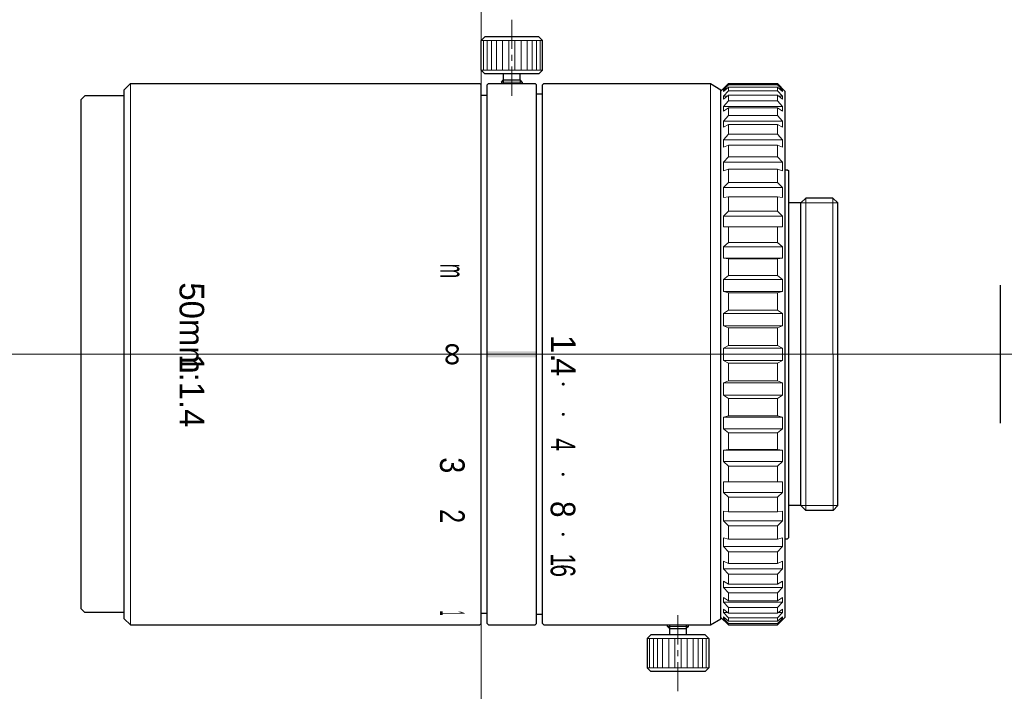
# Model space of a CAD drawing. Header units: millimetres. Extents: x -297 to 99, y -865 to 75.
import ezdxf
from ezdxf.enums import TextEntityAlignment as Align

# ---------------------------------------------------------------- set-up
doc = ezdxf.new("R2010")
doc.units = ezdxf.units.MM
doc.header["$LTSCALE"] = 0.25
doc.linetypes.add('CENTER', pattern=[50.8, 31.75, -6.35, 6.35, -6.35])
doc.layers.add('00_補助線', color=252, linetype='Continuous', lineweight=0, plot=False)
for name, color, linetype, lineweight in [('01_中心線', 1, 'CENTER', 20), ('01_外形線', 7, 'Continuous', 30), ('03_寸法・文字', 50, 'Continuous', 20), ('画層1', 7, 'Continuous', 30)]:
    doc.layers.add(name, color=color, linetype=linetype, lineweight=lineweight)
doc.styles.add('sihyou', font='txt', dxfattribs={"width": 0.6, "height": 2})
doc.styles.add('VS Standard', font='txt', dxfattribs={"height": 3})

msp = doc.modelspace()

# ---------------------------------------------------------------- hatches: boundary and pattern name
at = {"layer": '03_寸法・文字'}
h = msp.add_hatch(color=256, dxfattribs=at)
h.dxf.hatch_style = 1
h.paths.add_polyline_path([(60.956, 47.572), (56.956, 47.572), (56.956, 47.072), (60.956, 47.072)])

# ---------------------------------------------------------------- linework, layer by layer
at = {"layer": '00_補助線'}
msp.add_line((33.956, 47.323), (98.982, 47.323), dxfattribs=at)
for p, direction in [((56.456, 20.429), (0, 1)), ((-30.279, 47.323), (1, 0))]:
    msp.add_xline(p, direction, dxfattribs=at)
at = {"layer": '01_中心線', "ltscale": 0.3}
for p, q in [((58.956, 74.523), (58.956, 68.323)), ((72.457, 19.923), (72.457, 26.123))]:
    msp.add_line(p, q, dxfattribs=at)
at = {"layer": '01_中心線'}
for p, q in [((18.956, 47.323), (31.956, 47.323)), ((33.956, 47.323), (53.65, 47.322)), ((64.62, 47.323), (98.682, 47.323))]:
    msp.add_line(p, q, dxfattribs=at)
at = {"layer": '01_外形線'}
msp.add_line((98.682, 41.713), (98.682, 52.933), dxfattribs=at)
at = {"layer": '画層1'}
for p, q in [((56.456, 72.823), (56.756, 73.123)), ((61.156, 73.123), (56.756, 73.123)), ((61.456, 72.823), (61.156, 73.123)), ((56.456, 70.423), (56.456, 72.823)), ((61.456, 70.423), (61.456, 72.823)), ((56.756, 70.123), (56.456, 70.423)), ((61.156, 70.123), (56.756, 70.123)), ((58.281, 69.623), (58.281, 70.123)), ((59.631, 69.623), (59.631, 70.123)), ((61.156, 70.123), (61.456, 70.423)), ((27.456, 68.823), (27.956, 69.323)), ((27.456, 25.823), (27.456, 68.823)), ((27.956, 69.323), (56.356, 69.323)), ((56.356, 69.323), (56.456, 69.223)), ((56.456, 25.423), (56.456, 69.223)), ((56.956, 69.223), (57.056, 69.323)), ((56.956, 25.423), (56.956, 69.223)), ((57.056, 69.323), (60.856, 69.323)), ((58.106, 69.448), (58.106, 69.323)), ((59.806, 69.448), (59.806, 69.323)), ((60.856, 69.323), (60.956, 69.223)), ((60.956, 25.423), (60.956, 69.223)), ((61.456, 69.223), (61.556, 69.323)), ((61.456, 25.423), (61.456, 69.223)), ((61.556, 69.323), (75.09, 69.323)), ((75.09, 69.323), (75.956, 68.823)), ((75.956, 68.723), (76.556, 69.323)), ((75.956, 25.823), (75.956, 68.823)), ((76.556, 69.323), (80.556, 69.323)), ((80.556, 69.323), (81.156, 68.723)), ((23.956, 68.023), (24.256, 68.323)), ((23.956, 26.623), (23.956, 68.023)), ((27.456, 68.323), (24.256, 68.323)), ((56.456, 68.373), (56.956, 68.373)), ((61.456, 68.473), (60.956, 68.473)), ((81.156, 68.723), (81.156, 25.923)), ((81.156, 62.323), (81.356, 62.323)), ((81.356, 62.323), (81.456, 62.223)), ((81.456, 32.423), (81.456, 62.223)), ((82.456, 59.626), (82.846, 60.023)), ((85.059, 60.023), (82.846, 60.023)), ((85.059, 60.023), (85.456, 59.626)), ((82.456, 59.626), (81.456, 59.626)), ((82.456, 35.02), (82.456, 59.626)), ((85.456, 35.02), (85.456, 59.626)), ((82.456, 35.02), (81.456, 35.02)), ((82.456, 35.02), (82.846, 34.623)), ((85.066, 34.623), (82.846, 34.623)), ((85.456, 35.02), (85.066, 34.623)), ((81.156, 32.323), (81.356, 32.323)), ((81.356, 32.323), (81.456, 32.423)), ((23.956, 26.623), (24.256, 26.323)), ((27.456, 26.323), (24.256, 26.323)), ((27.456, 25.823), (27.956, 25.323)), ((56.456, 26.273), (56.956, 26.273)), ((61.456, 26.173), (60.956, 26.173)), ((75.09, 25.323), (75.956, 25.823)), ((75.956, 25.923), (76.556, 25.323)), ((80.556, 25.323), (81.156, 25.923)), ((27.956, 25.323), (56.356, 25.323)), ((56.356, 25.323), (56.456, 25.423)), ((56.956, 25.423), (57.056, 25.323)), ((57.056, 25.323), (60.856, 25.323)), ((60.856, 25.323), (60.956, 25.423)), ((61.456, 25.423), (61.556, 25.323)), ((61.556, 25.323), (75.09, 25.323)), ((71.607, 25.198), (71.607, 25.323)), ((71.782, 25.323), (71.782, 24.523)), ((71.782, 25.023), (71.782, 24.523)), ((73.132, 25.323), (73.132, 24.523)), ((73.132, 25.023), (73.132, 24.523)), ((73.307, 25.198), (73.307, 25.323)), ((76.556, 25.323), (80.556, 25.323)), ((70.257, 24.523), (69.957, 24.223)), ((69.957, 24.223), (69.957, 21.823)), ((74.657, 24.523), (70.257, 24.523)), ((74.657, 24.523), (74.957, 24.223)), ((74.957, 24.223), (74.957, 21.823)), ((69.957, 21.823), (70.257, 21.523)), ((74.957, 21.823), (74.657, 21.523)), ((74.657, 21.523), (70.257, 21.523))]:
    msp.add_line(p, q, dxfattribs=at)
at = {"layer": '画層1', "lineweight": 9}
for p, q in [((61.456, 72.823), (56.456, 72.823)), ((56.656, 70.423), (56.656, 72.823)), ((56.956, 70.423), (56.956, 72.823)), ((57.306, 70.423), (57.306, 72.823)), ((57.706, 70.423), (57.706, 72.823)), ((58.206, 70.423), (58.206, 72.823)), ((58.706, 70.423), (58.706, 72.823)), ((59.206, 70.423), (59.206, 72.823)), ((59.706, 70.423), (59.706, 72.823)), ((60.206, 70.423), (60.206, 72.823)), ((60.606, 70.423), (60.606, 72.823)), ((60.956, 70.423), (60.956, 72.823)), ((61.256, 70.423), (61.256, 72.823)), ((61.456, 70.423), (56.456, 70.423)), ((27.956, 69.323), (27.956, 25.323)), ((75.09, 69.323), (75.09, 25.323)), ((76.556, 69.217), (76.156, 68.803)), ((76.556, 69.028), (76.156, 68.672)), ((76.556, 69.217), (76.556, 69.323)), ((80.556, 69.217), (76.556, 69.217)), ((80.556, 69.028), (76.556, 69.028)), ((76.556, 68.749), (76.556, 69.028)), ((80.556, 69.217), (80.556, 69.323)), ((80.556, 69.217), (80.956, 68.803)), ((80.556, 69.028), (80.956, 68.672)), ((80.556, 68.749), (80.556, 69.028)), ((76.303, 68.803), (76.156, 68.803)), ((76.156, 68.803), (76.156, 68.672)), ((76.556, 68.749), (76.156, 68.316)), ((76.556, 68.374), (76.156, 68.057)), ((76.483, 68.316), (76.156, 68.316)), ((76.156, 68.316), (76.156, 68.057)), ((80.556, 68.749), (76.556, 68.749)), ((80.556, 68.374), (76.556, 68.374)), ((76.556, 67.914), (76.556, 68.374)), ((80.556, 68.749), (80.956, 68.316)), ((80.556, 68.374), (80.956, 68.057)), ((80.556, 67.914), (80.556, 68.374)), ((80.63, 68.316), (80.956, 68.316)), ((80.81, 68.803), (80.956, 68.803)), ((80.956, 68.803), (80.956, 68.672)), ((80.956, 68.803), (80.956, 68.672)), ((80.956, 68.316), (80.956, 68.057)), ((80.956, 68.057), (80.956, 68.316)), ((76.556, 67.914), (76.156, 67.47)), ((80.956, 67.47), (76.156, 67.47)), ((76.156, 67.47), (76.156, 67.087)), ((76.556, 67.36), (76.156, 67.087)), ((80.556, 67.914), (76.556, 67.914)), ((80.556, 67.36), (76.556, 67.36)), ((76.556, 66.727), (76.556, 67.36)), ((80.556, 67.914), (80.956, 67.47)), ((80.556, 67.36), (80.956, 67.087)), ((80.556, 66.727), (80.556, 67.36)), ((80.956, 67.087), (80.956, 67.47)), ((76.556, 66.727), (76.156, 66.279)), ((80.556, 66.727), (76.556, 66.727)), ((80.556, 66.727), (80.956, 66.279)), ((80.956, 66.279), (76.156, 66.279)), ((76.156, 66.279), (76.156, 65.779)), ((76.556, 66.003), (76.156, 65.779)), ((80.556, 66.003), (76.556, 66.003)), ((76.556, 65.208), (76.556, 66.003)), ((80.556, 66.003), (80.956, 65.779)), ((80.556, 65.208), (80.556, 66.003)), ((80.956, 65.779), (80.956, 66.279)), ((76.556, 65.208), (76.156, 64.763)), ((80.556, 65.208), (76.556, 65.208)), ((80.556, 65.208), (80.956, 64.763)), ((80.956, 64.763), (76.156, 64.763)), ((76.156, 64.763), (76.156, 64.155)), ((76.556, 64.326), (76.156, 64.155)), ((80.556, 64.326), (76.556, 64.326)), ((76.556, 63.382), (76.556, 64.326)), ((80.556, 64.326), (80.956, 64.155)), ((80.556, 63.382), (80.556, 64.326)), ((80.956, 64.155), (80.956, 64.763)), ((76.556, 63.382), (76.156, 62.95)), ((80.556, 63.382), (76.556, 63.382)), ((80.556, 63.382), (80.956, 62.95)), ((80.956, 62.95), (76.156, 62.95)), ((76.156, 62.95), (76.156, 62.243)), ((80.956, 62.243), (80.956, 62.95)), ((76.556, 62.358), (76.156, 62.243)), ((80.556, 62.358), (76.556, 62.358)), ((76.556, 61.282), (76.556, 62.358)), ((80.556, 62.358), (80.956, 62.243)), ((80.556, 61.282), (80.556, 62.358)), ((76.156, 60.868), (76.556, 61.282)), ((80.956, 60.868), (76.156, 60.868)), ((76.156, 60.868), (76.156, 60.075)), ((80.556, 61.282), (76.556, 61.282)), ((80.556, 61.282), (80.956, 60.868)), ((80.956, 60.075), (80.956, 60.868)), ((76.556, 60.134), (76.156, 60.075)), ((80.556, 60.134), (76.556, 60.134)), ((76.556, 58.944), (76.556, 60.134)), ((80.556, 58.944), (80.556, 60.134)), ((80.556, 60.134), (80.956, 60.075)), ((82.846, 60.023), (82.846, 34.623)), ((85.059, 60.023), (85.066, 34.623)), ((76.556, 58.944), (76.156, 58.556)), ((80.956, 58.556), (76.156, 58.556)), ((76.156, 58.556), (76.156, 57.69)), ((80.556, 58.944), (76.556, 58.944)), ((80.556, 58.944), (80.956, 58.556)), ((80.956, 57.69), (80.956, 58.556)), ((80.956, 57.69), (76.156, 57.69)), ((76.556, 56.406), (76.556, 57.69)), ((80.556, 56.406), (80.556, 57.69)), ((76.556, 56.406), (76.156, 56.05)), ((80.956, 56.05), (76.156, 56.05)), ((76.156, 56.05), (76.156, 55.127)), ((76.556, 56.406), (80.556, 56.406)), ((80.556, 56.406), (80.956, 56.05)), ((80.956, 55.127), (80.956, 56.05)), ((76.556, 55.068), (76.156, 55.127)), ((76.156, 55.127), (80.956, 55.127)), ((80.556, 55.068), (76.556, 55.068)), ((76.556, 53.713), (76.556, 55.068)), ((80.556, 55.068), (80.956, 55.127)), ((80.556, 53.713), (80.556, 55.068)), ((76.556, 53.713), (76.156, 53.396)), ((76.556, 53.713), (80.556, 53.713)), ((80.556, 53.713), (80.956, 53.396)), ((76.156, 53.396), (80.956, 53.396)), ((76.156, 53.396), (76.156, 52.43)), ((80.956, 52.43), (80.956, 53.396)), ((76.156, 52.43), (80.956, 52.43)), ((76.556, 52.314), (76.156, 52.43)), ((76.556, 52.314), (80.556, 52.314)), ((76.556, 50.91), (76.556, 52.314)), ((80.556, 52.314), (80.956, 52.43)), ((80.556, 50.91), (80.556, 52.314)), ((76.556, 50.91), (76.156, 50.638)), ((76.156, 50.638), (80.956, 50.638)), ((76.156, 50.638), (76.156, 49.646)), ((76.556, 50.91), (80.556, 50.91)), ((80.556, 50.91), (80.956, 50.638)), ((80.956, 49.646), (80.956, 50.638)), ((80.956, 49.646), (76.156, 49.646)), ((76.556, 49.475), (76.156, 49.646)), ((80.556, 49.475), (80.956, 49.646)), ((80.556, 49.475), (76.556, 49.475)), ((76.556, 48.047), (76.556, 49.475)), ((80.556, 48.047), (80.556, 49.475)), ((76.556, 48.047), (76.156, 47.823)), ((80.556, 48.047), (76.556, 48.047)), ((80.556, 48.047), (80.956, 47.823)), ((76.156, 46.823), (76.156, 47.823)), ((80.956, 47.823), (76.156, 47.823)), ((80.956, 46.823), (80.956, 47.823)), ((80.956, 46.823), (76.156, 46.823)), ((76.556, 46.599), (76.156, 46.823)), ((80.556, 46.599), (76.556, 46.599)), ((76.556, 46.598), (76.556, 45.17)), ((80.556, 46.599), (80.956, 46.823)), ((80.556, 46.598), (80.556, 45.17)), ((76.556, 45.17), (76.156, 44.999)), ((80.956, 44.999), (76.156, 44.999)), ((76.156, 44.007), (76.156, 44.999)), ((80.556, 45.17), (76.556, 45.17)), ((80.556, 45.17), (80.956, 44.999)), ((80.956, 44.999), (80.956, 44.007)), ((76.156, 44.007), (80.956, 44.007)), ((76.556, 43.735), (76.156, 44.007)), ((76.556, 43.735), (80.556, 43.735)), ((76.556, 43.735), (76.556, 42.331)), ((80.556, 43.735), (80.956, 44.007)), ((80.556, 43.735), (80.556, 42.331)), ((76.556, 42.331), (76.156, 42.215)), ((76.156, 42.215), (80.956, 42.215)), ((76.156, 41.249), (76.156, 42.215)), ((76.556, 42.331), (80.556, 42.331)), ((80.556, 42.331), (80.956, 42.215)), ((80.956, 42.215), (80.956, 41.249)), ((76.156, 41.249), (80.956, 41.249)), ((76.556, 40.932), (76.156, 41.249)), ((76.556, 40.932), (80.556, 40.932)), ((76.556, 40.932), (76.556, 39.577)), ((80.556, 40.932), (80.956, 41.249)), ((80.556, 40.932), (80.556, 39.577)), ((76.556, 39.577), (76.156, 39.519)), ((76.156, 38.595), (76.156, 39.519)), ((76.156, 39.519), (80.956, 39.519)), ((80.556, 39.577), (76.556, 39.577)), ((80.556, 39.577), (80.956, 39.519)), ((80.956, 39.519), (80.956, 38.595)), ((80.956, 38.595), (76.156, 38.595)), ((76.556, 38.239), (76.156, 38.595)), ((80.556, 38.239), (80.956, 38.595)), ((76.556, 38.239), (80.556, 38.239)), ((76.556, 38.239), (76.556, 36.956)), ((80.556, 38.239), (80.556, 36.956)), ((80.956, 36.956), (76.156, 36.956)), ((76.156, 36.09), (76.156, 36.956)), ((80.956, 36.956), (80.956, 36.09)), ((80.956, 36.09), (76.156, 36.09)), ((76.556, 35.701), (76.156, 36.09)), ((80.556, 35.701), (80.956, 36.09)), ((80.556, 35.701), (76.556, 35.701)), ((76.556, 35.701), (76.556, 34.511)), ((80.556, 35.701), (80.556, 34.511)), ((76.556, 34.511), (76.156, 34.57)), ((76.156, 33.777), (76.156, 34.57)), ((80.556, 34.511), (76.556, 34.511)), ((80.556, 34.511), (80.956, 34.57)), ((80.956, 34.57), (80.956, 33.777)), ((80.956, 33.777), (76.156, 33.777)), ((76.156, 33.777), (76.556, 33.363)), ((80.556, 33.363), (80.956, 33.777)), ((80.556, 33.363), (76.556, 33.363)), ((76.556, 33.363), (76.556, 32.287)), ((80.556, 33.363), (80.556, 32.287)), ((76.556, 32.287), (76.156, 32.403)), ((76.156, 31.695), (76.156, 32.403)), ((80.556, 32.287), (76.556, 32.287)), ((80.556, 32.287), (80.956, 32.403)), ((80.956, 32.403), (80.956, 31.695)), ((80.956, 31.695), (76.156, 31.695)), ((76.556, 31.263), (76.156, 31.695)), ((76.556, 31.263), (76.556, 30.319)), ((80.556, 31.263), (76.556, 31.263)), ((80.556, 31.263), (80.956, 31.695)), ((80.556, 31.263), (80.556, 30.319)), ((76.556, 30.319), (76.156, 30.491)), ((76.156, 29.882), (76.156, 30.491)), ((80.556, 30.319), (80.956, 30.491)), ((80.956, 30.491), (80.956, 29.882)), ((80.956, 29.882), (76.156, 29.882)), ((76.556, 29.437), (76.156, 29.882)), ((80.556, 30.319), (76.556, 30.319)), ((80.556, 29.437), (80.956, 29.882)), ((76.556, 28.642), (76.156, 28.866)), ((76.156, 28.366), (76.156, 28.866)), ((80.556, 29.437), (76.556, 29.437)), ((76.556, 29.437), (76.556, 28.642)), ((80.556, 29.437), (80.556, 28.642)), ((80.556, 28.642), (80.956, 28.866)), ((80.956, 28.866), (80.956, 28.366)), ((80.956, 28.366), (76.156, 28.366)), ((76.556, 27.918), (76.156, 28.366)), ((80.556, 28.642), (76.556, 28.642)), ((80.556, 27.918), (80.956, 28.366)), ((76.556, 27.285), (76.156, 27.558)), ((76.156, 27.175), (76.156, 27.558)), ((80.556, 27.918), (76.556, 27.918)), ((76.556, 27.918), (76.556, 27.285)), ((80.556, 27.285), (76.556, 27.285)), ((80.556, 27.918), (80.556, 27.285)), ((80.556, 27.285), (80.956, 27.558)), ((80.956, 27.558), (80.956, 27.175)), ((80.956, 27.175), (76.156, 27.175)), ((76.556, 26.731), (76.156, 27.175)), ((76.556, 26.271), (76.156, 26.588)), ((76.156, 26.329), (76.156, 26.588)), ((80.556, 26.731), (76.556, 26.731)), ((76.556, 26.731), (76.556, 26.271)), ((80.556, 26.731), (80.956, 27.175)), ((80.556, 26.731), (80.556, 26.271)), ((80.556, 26.271), (80.956, 26.588)), ((80.956, 26.329), (80.956, 26.588)), ((80.956, 26.588), (80.956, 26.329)), ((76.556, 25.896), (76.156, 26.329)), ((76.483, 26.329), (76.156, 26.329)), ((76.556, 25.617), (76.156, 25.973)), ((76.156, 25.842), (76.156, 25.973)), ((76.556, 25.428), (76.156, 25.842)), ((76.303, 25.842), (76.156, 25.842)), ((80.556, 26.271), (76.556, 26.271)), ((80.556, 25.896), (76.556, 25.896)), ((76.556, 25.896), (76.556, 25.617)), ((80.556, 25.617), (76.556, 25.617)), ((80.556, 25.896), (80.956, 26.329)), ((80.556, 25.617), (80.956, 25.973)), ((80.556, 25.896), (80.556, 25.617)), ((80.556, 25.428), (80.956, 25.842)), ((80.63, 26.329), (80.956, 26.329)), ((80.81, 25.842), (80.956, 25.842)), ((80.956, 25.842), (80.956, 25.973)), ((80.956, 25.842), (80.956, 25.973)), ((71.607, 25.198), (71.607, 25.323)), ((73.307, 25.198), (73.307, 25.323)), ((80.556, 25.428), (76.556, 25.428)), ((76.556, 25.428), (76.556, 25.323)), ((80.556, 25.428), (80.556, 25.323)), ((74.957, 24.223), (69.957, 24.223)), ((70.157, 24.223), (70.157, 21.823)), ((70.457, 24.223), (70.457, 21.823)), ((70.807, 24.223), (70.807, 21.823)), ((71.207, 24.223), (71.207, 21.823)), ((71.707, 24.223), (71.707, 21.823)), ((72.207, 24.223), (72.207, 21.823)), ((72.707, 24.223), (72.707, 21.823)), ((73.207, 24.223), (73.207, 21.823)), ((73.707, 24.223), (73.707, 21.823)), ((74.107, 24.223), (74.107, 21.823)), ((74.457, 24.223), (74.457, 21.823)), ((74.757, 24.223), (74.757, 21.823)), ((74.957, 21.823), (69.957, 21.823))]:
    msp.add_line(p, q, dxfattribs=at)
at = {"layer": '画層1', "ltscale": 0.25}
for p, q in [((58.106, 69.448), (58.281, 69.623)), ((58.281, 69.623), (59.631, 69.623)), ((59.806, 69.448), (59.631, 69.623)), ((71.607, 25.198), (71.782, 25.023)), ((71.782, 25.023), (73.132, 25.023)), ((73.307, 25.198), (73.132, 25.023))]:
    msp.add_line(p, q, dxfattribs=at)
at = {"layer": '画層1', "lineweight": 9, "ltscale": 0.25}
for p, q in [((58.106, 69.448), (59.806, 69.448)), ((71.607, 25.198), (73.307, 25.198)), ((71.607, 25.198), (71.782, 25.023)), ((71.607, 25.198), (73.307, 25.198)), ((71.782, 25.023), (73.132, 25.023)), ((73.307, 25.198), (73.132, 25.023))]:
    msp.add_line(p, q, dxfattribs=at)
at = {"layer": '画層1', "lineweight": 20}
for p, q in [((58.281, 69.623), (58.281, 69.323)), ((59.631, 69.623), (59.631, 69.323)), ((82.456, 59.626), (85.456, 59.626)), ((82.456, 35.02), (85.456, 35.02)), ((71.782, 25.023), (71.782, 25.323)), ((73.132, 25.023), (73.132, 25.323))]:
    msp.add_line(p, q, dxfattribs=at)

# ---------------------------------------------------------------- texts
at = {"layer": '03_寸法・文字', "style": 'VS Standard'}
for s, width, p, p2 in [('m', 0.900352, (53.151, 54.682), (53.151, 53.512)), ('4', 0.800313, (62.13, 40.495), (62.13, 39.455)), ('3', 1.000391, (53.12, 38.947), (53.12, 37.647)), ('2', 0.871413, (53.122, 34.729), (53.122, 33.597)), ('1', 0.300117, (53.112, 26.47), (53.112, 26.08))]:
    msp.add_text(s, height=2, rotation=270, dxfattribs=dict(at, width=width)).set_placement(p, p2, align=Align.FIT)
for s, p in [('50mm', (31.95, 53.173)), ('1:1.4', (31.95, 47.322))]:
    msp.add_text(s, height=2, rotation=270, dxfattribs=at).set_placement(p)
at = {"layer": '03_寸法・文字', "style": 'sihyou'}
for s, p in [('∞', (54.262, 47.323)), ('1', (63.137, 48.161)), ('.', (63.137, 47.023)), ('4', (63.137, 46.267))]:
    msp.add_text(s, height=2, rotation=270, dxfattribs=at).set_placement(p, align=Align.MIDDLE_CENTER)
at = {"layer": '03_寸法・文字', "ltscale": 0.5, "style": 'VS Standard'}
for p in [(63.174, 44.894), (63.174, 42.443), (63.151, 37.563), (63.151, 32.683)]:
    msp.add_text('●', height=0.4, rotation=270, dxfattribs=at).set_placement(p, align=Align.MIDDLE_CENTER)
at = {"layer": '03_寸法・文字', "char_height": 2, "attachment_point": 1, "rotation": 270, "style": 'VS Standard'}
for s, insert in [('{\\W0.9;\\T0.85;8}', (64.113, 35.391)), ('{\\W0.7;\\T0.85;16}', (64.113, 31.135))]:
    msp.add_mtext_dynamic_manual_height_columns(s, width=0.28426, gutter_width=15, heights=[0], dxfattribs=dict(at, insert=insert))

doc.saveas('drawing.dxf')
